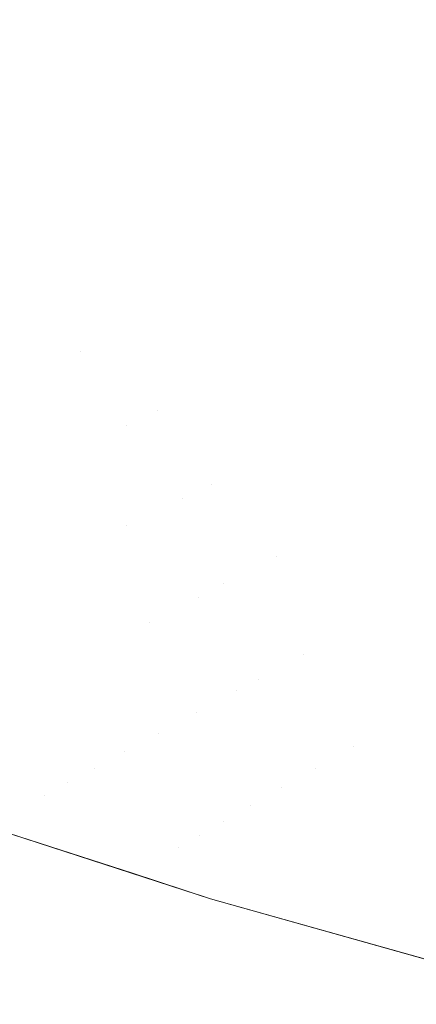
# Model space of a CAD drawing. Header units: centimetres. Extents: x -62 to 63, y 4 to 6.
# Tile 29 of 256: x -61.9948 to -61.9805, y 4.215 to 4.2505. Entities that reach past the tile are written whole.
import ezdxf

# ---------------------------------------------------------------- set-up
doc = ezdxf.new("R2010")
doc.units = ezdxf.units.CM
doc.header["$LTSCALE"] = 2.54
doc.layers.add('Lucido design-1', color=7, linetype='Continuous')

# ---------------------------------------------------------------- blocks, each defined once
blk = doc.blocks.new('Gruppo-4-1')
at = {"color": 7, "linetype": 'Continuous', "lineweight": 9}
for points, invisible_edges in [([(-61.981407, 4.251738, -2276.254388), (-61.978391, 4.250313, -2276.254388), (-61.975189, 4.251572, -2276.25243), (-61.978129, 4.252961, -2276.25243)], 15), ([(-61.978129, 4.252961, -2276.99191), (-61.975189, 4.251572, -2276.99191), (-61.978391, 4.250313, -2276.989952), (-61.981407, 4.251738, -2276.989952)], 15), ([(-61.996927, 4.251321, -2276.260685), (-61.993953, 4.249761, -2276.260685), (-61.990808, 4.250875, -2276.258516), (-61.993717, 4.2524, -2276.258516)], 15), ([(-61.993717, 4.2524, -2276.985824), (-61.990808, 4.250875, -2276.985824), (-61.993953, 4.249761, -2276.983655), (-61.996927, 4.251321, -2276.983655)], 15), ([(-61.984624, 4.250538, -2276.256417), (-61.987589, 4.252015, -2276.256417), (-61.990808, 4.250875, -2276.258516), (-61.987773, 4.249363, -2276.258516)], 15), ([(-61.987773, 4.249363, -2276.985824), (-61.990808, 4.250875, -2276.985824), (-61.987589, 4.252015, -2276.987923), (-61.984624, 4.250538, -2276.987923)], 15), ([(-61.984624, 4.250538, -2276.256417), (-61.981533, 4.249078, -2276.256417), (-61.978391, 4.250313, -2276.254388), (-61.981407, 4.251738, -2276.254388)], 15), ([(-61.981407, 4.251738, -2276.989952), (-61.978391, 4.250313, -2276.989952), (-61.981533, 4.249078, -2276.987923), (-61.984624, 4.250538, -2276.987923)], 15), ([(-62.000054, 4.25027, -2276.262924), (-61.997016, 4.248677, -2276.262924), (-61.993953, 4.249761, -2276.260685), (-61.996927, 4.251321, -2276.260685)], 15), ([(-61.996927, 4.251321, -2276.983655), (-61.993953, 4.249761, -2276.983655), (-61.997016, 4.248677, -2276.981416), (-62.000054, 4.25027, -2276.981416)], 15), ([(-61.987773, 4.249363, -2276.258516), (-61.990808, 4.250875, -2276.258516), (-61.993953, 4.249761, -2276.260685), (-61.990849, 4.248216, -2276.260685)], 15), ([(-61.990849, 4.248216, -2276.983655), (-61.993953, 4.249761, -2276.983655), (-61.990808, 4.250875, -2276.985824), (-61.987773, 4.249363, -2276.985824)], 15), ([(-61.987773, 4.249363, -2276.258516), (-61.98461, 4.247869, -2276.258516), (-61.981533, 4.249078, -2276.256417), (-61.984624, 4.250538, -2276.256417)], 15), ([(-61.984624, 4.250538, -2276.987923), (-61.981533, 4.249078, -2276.987923), (-61.98461, 4.247869, -2276.985824), (-61.987773, 4.249363, -2276.985824)], 15), ([(-61.975253, 4.248906, -2276.254388), (-61.978391, 4.250313, -2276.254388), (-61.981533, 4.249078, -2276.256417), (-61.978317, 4.247636, -2276.256417)], 15), ([(-61.978317, 4.247636, -2276.987923), (-61.981533, 4.249078, -2276.987923), (-61.978391, 4.250313, -2276.989952), (-61.975253, 4.248906, -2276.989952)], 15), ([(-61.990849, 4.248216, -2276.260685), (-61.993953, 4.249761, -2276.260685), (-61.997016, 4.248677, -2276.262924), (-61.993846, 4.247098, -2276.262924)], 15), ([(-61.993846, 4.247098, -2276.981416), (-61.997016, 4.248677, -2276.981416), (-61.993953, 4.249761, -2276.983655), (-61.990849, 4.248216, -2276.983655)], 15), ([(-61.990849, 4.248216, -2276.260685), (-61.987614, 4.246687, -2276.260685), (-61.98461, 4.247869, -2276.258516), (-61.987773, 4.249363, -2276.258516)], 15), ([(-61.987773, 4.249363, -2276.985824), (-61.98461, 4.247869, -2276.985824), (-61.987614, 4.246687, -2276.983655), (-61.990849, 4.248216, -2276.983655)], 15), ([(-61.978317, 4.247636, -2276.256417), (-61.981533, 4.249078, -2276.256417), (-61.98461, 4.247869, -2276.258516), (-61.981318, 4.246393, -2276.258516)], 15), ([(-61.981318, 4.246393, -2276.985824), (-61.98461, 4.247869, -2276.985824), (-61.981533, 4.249078, -2276.987923), (-61.978317, 4.247636, -2276.987923)], 15), ([(-61.993846, 4.247098, -2276.262924), (-61.997016, 4.248677, -2276.262924), (-61.999991, 4.247624, -2276.26523), (-61.996756, 4.246013, -2276.26523)], 15), ([(-61.996756, 4.246013, -2276.979109), (-61.999991, 4.247624, -2276.979109), (-61.997016, 4.248677, -2276.981416), (-61.993846, 4.247098, -2276.981416)], 15), ([(-61.993846, 4.247098, -2276.262924), (-61.990541, 4.245537, -2276.262924), (-61.987614, 4.246687, -2276.260685), (-61.990849, 4.248216, -2276.260685)], 15), ([(-61.990849, 4.248216, -2276.983655), (-61.987614, 4.246687, -2276.983655), (-61.990541, 4.245537, -2276.981416), (-61.993846, 4.247098, -2276.981416)], 15), ([(-61.981318, 4.246393, -2276.258516), (-61.98461, 4.247869, -2276.258516), (-61.987614, 4.246687, -2276.260685), (-61.984248, 4.245178, -2276.260685)], 15), ([(-61.984248, 4.245178, -2276.983655), (-61.987614, 4.246687, -2276.983655), (-61.98461, 4.247869, -2276.985824), (-61.981318, 4.246393, -2276.985824)], 15), ([(-61.981318, 4.246393, -2276.258516), (-61.977897, 4.244938, -2276.258516), (-61.974976, 4.246216, -2276.256417), (-61.978317, 4.247636, -2276.256417)], 15), ([(-61.978317, 4.247636, -2276.987923), (-61.974976, 4.246216, -2276.987923), (-61.977897, 4.244938, -2276.985824), (-61.981318, 4.246393, -2276.985824)], 15), ([(-61.996756, 4.246013, -2276.26523), (-61.993384, 4.244419, -2276.26523), (-61.990541, 4.245537, -2276.262924), (-61.993846, 4.247098, -2276.262924)], 15), ([(-61.993846, 4.247098, -2276.981416), (-61.990541, 4.245537, -2276.981416), (-61.993384, 4.244419, -2276.979109), (-61.996756, 4.246013, -2276.979109)], 15), ([(-61.984248, 4.245178, -2276.260685), (-61.987614, 4.246687, -2276.260685), (-61.990541, 4.245537, -2276.262924), (-61.987103, 4.243995, -2276.262924)], 15), ([(-61.987103, 4.243995, -2276.981416), (-61.990541, 4.245537, -2276.981416), (-61.987614, 4.246687, -2276.983655), (-61.984248, 4.245178, -2276.983655)], 15), ([(-61.984248, 4.245178, -2276.260685), (-61.98075, 4.243691, -2276.260685), (-61.977897, 4.244938, -2276.258516), (-61.981318, 4.246393, -2276.258516)], 15), ([(-61.981318, 4.246393, -2276.985824), (-61.977897, 4.244938, -2276.985824), (-61.98075, 4.243691, -2276.983655), (-61.984248, 4.245178, -2276.983655)], 15), ([(-61.999574, 4.244962, -2276.267604), (-61.996137, 4.243337, -2276.267604), (-61.993384, 4.244419, -2276.26523), (-61.996756, 4.246013, -2276.26523)], 15), ([(-61.996756, 4.246013, -2276.979109), (-61.993384, 4.244419, -2276.979109), (-61.996137, 4.243337, -2276.976736), (-61.999574, 4.244962, -2276.976736)], 15), ([(-61.987103, 4.243995, -2276.262924), (-61.990541, 4.245537, -2276.262924), (-61.993384, 4.244419, -2276.26523), (-61.989875, 4.242846, -2276.26523)], 15), ([(-61.989875, 4.242846, -2276.979109), (-61.993384, 4.244419, -2276.979109), (-61.990541, 4.245537, -2276.981416), (-61.987103, 4.243995, -2276.981416)], 15), ([(-61.987103, 4.243995, -2276.262924), (-61.983529, 4.242476, -2276.262924), (-61.98075, 4.243691, -2276.260685), (-61.984248, 4.245178, -2276.260685)], 15), ([(-61.984248, 4.245178, -2276.983655), (-61.98075, 4.243691, -2276.983655), (-61.983529, 4.242476, -2276.981416), (-61.987103, 4.243995, -2276.981416)], 15), ([(-61.974347, 4.243508, -2276.258516), (-61.977897, 4.244938, -2276.258516), (-61.98075, 4.243691, -2276.260685), (-61.97712, 4.242229, -2276.260685)], 15), ([(-61.97712, 4.242229, -2276.983655), (-61.98075, 4.243691, -2276.983655), (-61.977897, 4.244938, -2276.985824), (-61.974347, 4.243508, -2276.985824)], 15), ([(-61.989875, 4.242846, -2276.26523), (-61.993384, 4.244419, -2276.26523), (-61.996137, 4.243337, -2276.267604), (-61.99256, 4.241734, -2276.267604)], 15), ([(-61.99256, 4.241734, -2276.976736), (-61.996137, 4.243337, -2276.976736), (-61.993384, 4.244419, -2276.979109), (-61.989875, 4.242846, -2276.979109)], 15), ([(-61.989875, 4.242846, -2276.26523), (-61.986229, 4.241296, -2276.26523), (-61.983529, 4.242476, -2276.262924), (-61.987103, 4.243995, -2276.262924)], 15), ([(-61.987103, 4.243995, -2276.981416), (-61.983529, 4.242476, -2276.981416), (-61.986229, 4.241296, -2276.979109), (-61.989875, 4.242846, -2276.979109)], 15), ([(-61.97712, 4.242229, -2276.260685), (-61.98075, 4.243691, -2276.260685), (-61.983529, 4.242476, -2276.262924), (-61.979821, 4.240982, -2276.262924)], 15), ([(-61.979821, 4.240982, -2276.981416), (-61.983529, 4.242476, -2276.981416), (-61.98075, 4.243691, -2276.983655), (-61.97712, 4.242229, -2276.983655)], 15), ([(-61.995151, 4.24066, -2276.270043), (-61.99256, 4.241734, -2276.267604), (-61.996137, 4.243337, -2276.267604), (-61.997477, 4.24281, -2276.268816)], 15), ([(-61.997477, 4.24281, -2276.975524), (-61.996137, 4.243337, -2276.976736), (-61.99256, 4.241734, -2276.976736), (-61.995151, 4.24066, -2276.974297)], 15), ([(-61.99256, 4.241734, -2276.267604), (-61.988843, 4.240154, -2276.267604), (-61.986229, 4.241296, -2276.26523), (-61.989875, 4.242846, -2276.26523)], 15), ([(-61.989875, 4.242846, -2276.979109), (-61.986229, 4.241296, -2276.979109), (-61.988843, 4.240154, -2276.976736), (-61.99256, 4.241734, -2276.976736)], 15), ([(-61.979821, 4.240982, -2276.262924), (-61.983529, 4.242476, -2276.262924), (-61.986229, 4.241296, -2276.26523), (-61.982445, 4.239772, -2276.26523)], 15), ([(-61.982445, 4.239772, -2276.979109), (-61.986229, 4.241296, -2276.979109), (-61.983529, 4.242476, -2276.981416), (-61.979821, 4.240982, -2276.981416)], 15), ([(-61.995151, 4.24066, -2276.270043), (-61.991365, 4.239051, -2276.270043), (-61.988843, 4.240154, -2276.267604), (-61.99256, 4.241734, -2276.267604)], 15), ([(-61.99256, 4.241734, -2276.976736), (-61.988843, 4.240154, -2276.976736), (-61.991365, 4.239051, -2276.974297), (-61.995151, 4.24066, -2276.974297)], 15), ([(-61.982445, 4.239772, -2276.26523), (-61.986229, 4.241296, -2276.26523), (-61.988843, 4.240154, -2276.267604), (-61.984986, 4.2386, -2276.267604)], 15), ([(-61.984986, 4.2386, -2276.976736), (-61.988843, 4.240154, -2276.976736), (-61.986229, 4.241296, -2276.979109), (-61.982445, 4.239772, -2276.979109)], 15), ([(-61.982445, 4.239772, -2276.26523), (-61.978524, 4.238276, -2276.26523), (-61.975979, 4.239516, -2276.262924), (-61.979821, 4.240982, -2276.262924)], 15), ([(-61.979821, 4.240982, -2276.981416), (-61.975979, 4.239516, -2276.981416), (-61.978524, 4.238276, -2276.979109), (-61.982445, 4.239772, -2276.979109)], 15), ([(-61.992591, 4.238515, -2276.271287), (-61.991365, 4.239051, -2276.270043), (-61.995151, 4.24066, -2276.270043), (-61.996409, 4.240139, -2276.271287)], 15), ([(-61.996409, 4.240139, -2276.973053), (-61.995151, 4.24066, -2276.974297), (-61.991365, 4.239051, -2276.974297), (-61.992591, 4.238515, -2276.973053)], 15), ([(-61.984986, 4.2386, -2276.267604), (-61.988843, 4.240154, -2276.267604), (-61.991365, 4.239051, -2276.270043), (-61.987437, 4.237468, -2276.270043)], 15), ([(-61.987437, 4.237468, -2276.974297), (-61.991365, 4.239051, -2276.974297), (-61.988843, 4.240154, -2276.976736), (-61.984986, 4.2386, -2276.976736)], 15), ([(-61.996409, 4.240139, -2276.271287), (-61.997642, 4.239628, -2276.272546), (-61.993791, 4.237991, -2276.272546), (-61.992591, 4.238515, -2276.271287)], 15), ([(-61.992591, 4.238515, -2276.973053), (-61.993791, 4.237991, -2276.971794), (-61.997642, 4.239628, -2276.971794), (-61.996409, 4.240139, -2276.973053)], 15), ([(-61.994965, 4.237477, -2276.273821), (-61.993791, 4.237991, -2276.272546), (-61.997642, 4.239628, -2276.272546), (-61.998848, 4.239128, -2276.273821)], 15), ([(-61.998848, 4.239128, -2276.970519), (-61.997642, 4.239628, -2276.971794), (-61.993791, 4.237991, -2276.971794), (-61.994965, 4.237477, -2276.970519)], 15), ([(-61.984986, 4.2386, -2276.267604), (-61.980989, 4.237074, -2276.267604), (-61.978524, 4.238276, -2276.26523), (-61.982445, 4.239772, -2276.26523)], 15), ([(-61.982445, 4.239772, -2276.979109), (-61.978524, 4.238276, -2276.979109), (-61.980989, 4.237074, -2276.976736), (-61.984986, 4.2386, -2276.976736)], 15), ([(-61.989795, 4.236381, -2276.272546), (-61.987437, 4.237468, -2276.270043), (-61.991365, 4.239051, -2276.270043), (-61.992591, 4.238515, -2276.271287)], 15), ([(-61.992591, 4.238515, -2276.973053), (-61.991365, 4.239051, -2276.974297), (-61.987437, 4.237468, -2276.974297), (-61.989795, 4.236381, -2276.971794)], 15), ([(-61.992591, 4.238515, -2276.271287), (-61.993791, 4.237991, -2276.272546), (-61.989795, 4.236381, -2276.272546)], 11), ([(-61.989795, 4.236381, -2276.971794), (-61.993791, 4.237991, -2276.971794), (-61.992591, 4.238515, -2276.973053)], 11), ([(-61.987437, 4.237468, -2276.270043), (-61.983367, 4.235915, -2276.270043), (-61.980989, 4.237074, -2276.267604), (-61.984986, 4.2386, -2276.267604)], 15), ([(-61.984986, 4.2386, -2276.976736), (-61.980989, 4.237074, -2276.976736), (-61.983367, 4.235915, -2276.974297), (-61.987437, 4.237468, -2276.974297)], 15), ([(-61.974467, 4.236811, -2276.26523), (-61.978524, 4.238276, -2276.26523), (-61.980989, 4.237074, -2276.267604), (-61.976853, 4.235581, -2276.267604)], 15), ([(-61.976853, 4.235581, -2276.976736), (-61.980989, 4.237074, -2276.976736), (-61.978524, 4.238276, -2276.979109), (-61.974467, 4.236811, -2276.979109)], 15), ([(-61.990936, 4.235854, -2276.273821), (-61.989795, 4.236381, -2276.272546), (-61.993791, 4.237991, -2276.272546), (-61.994965, 4.237477, -2276.273821)], 15), ([(-61.994965, 4.237477, -2276.970519), (-61.993791, 4.237991, -2276.971794), (-61.989795, 4.236381, -2276.971794), (-61.990936, 4.235854, -2276.970519)], 15), ([(-61.994965, 4.237477, -2276.273821), (-61.996113, 4.236975, -2276.275111), (-61.992052, 4.235339, -2276.275111), (-61.990936, 4.235854, -2276.273821)], 15), ([(-61.990936, 4.235854, -2276.970519), (-61.992052, 4.235339, -2276.969229), (-61.996113, 4.236975, -2276.969229), (-61.994965, 4.237477, -2276.970519)], 15), ([(-61.989795, 4.236381, -2276.272546), (-61.985654, 4.234801, -2276.272546), (-61.983367, 4.235915, -2276.270043), (-61.987437, 4.237468, -2276.270043)], 15), ([(-61.987437, 4.237468, -2276.974297), (-61.983367, 4.235915, -2276.974297), (-61.985654, 4.234801, -2276.971794), (-61.989795, 4.236381, -2276.971794)], 15), ([(-61.993141, 4.234836, -2276.276416), (-61.992052, 4.235339, -2276.275111), (-61.996113, 4.236975, -2276.275111), (-61.997234, 4.236485, -2276.276416)], 15), ([(-61.997234, 4.236485, -2276.967924), (-61.996113, 4.236975, -2276.969229), (-61.992052, 4.235339, -2276.969229), (-61.993141, 4.234836, -2276.967924)], 15), ([(-61.976853, 4.235581, -2276.267604), (-61.980989, 4.237074, -2276.267604), (-61.983367, 4.235915, -2276.270043), (-61.979155, 4.234395, -2276.270043)], 15), ([(-61.979155, 4.234395, -2276.974297), (-61.983367, 4.235915, -2276.974297), (-61.980989, 4.237074, -2276.976736), (-61.976853, 4.235581, -2276.976736)], 15), ([(-61.997234, 4.236485, -2276.276416), (-61.998327, 4.236008, -2276.277736), (-61.994204, 4.234346, -2276.277736), (-61.993141, 4.234836, -2276.276416)], 15), ([(-61.993141, 4.234836, -2276.967924), (-61.994204, 4.234346, -2276.966604), (-61.998327, 4.236008, -2276.966604), (-61.997234, 4.236485, -2276.967924)], 15), ([(-61.987844, 4.233733, -2276.275111), (-61.985654, 4.234801, -2276.272546), (-61.989795, 4.236381, -2276.272546), (-61.990936, 4.235854, -2276.273821)], 15), ([(-61.990936, 4.235854, -2276.970519), (-61.989795, 4.236381, -2276.971794), (-61.985654, 4.234801, -2276.971794), (-61.987844, 4.233733, -2276.969229)], 15), ([(-61.995239, 4.233869, -2276.27907), (-61.994204, 4.234346, -2276.277736), (-61.998327, 4.236008, -2276.277736), (-61.999392, 4.235542, -2276.27907)], 15), ([(-61.999392, 4.235542, -2276.96527), (-61.998327, 4.236008, -2276.966604), (-61.994204, 4.234346, -2276.966604), (-61.995239, 4.233869, -2276.96527)], 15), ([(-61.979155, 4.234395, -2276.270043), (-61.983367, 4.235915, -2276.270043), (-61.985654, 4.234801, -2276.272546), (-61.981369, 4.233254, -2276.272546)], 15), ([(-61.981369, 4.233254, -2276.971794), (-61.985654, 4.234801, -2276.971794), (-61.983367, 4.235915, -2276.974297), (-61.979155, 4.234395, -2276.974297)], 15), ([(-61.990936, 4.235854, -2276.273821), (-61.992052, 4.235339, -2276.275111), (-61.987844, 4.233733, -2276.275111)], 11), ([(-61.987844, 4.233733, -2276.969229), (-61.992052, 4.235339, -2276.969229), (-61.990936, 4.235854, -2276.970519)], 11), ([(-61.9889, 4.233218, -2276.276416), (-61.987844, 4.233733, -2276.275111), (-61.992052, 4.235339, -2276.275111), (-61.993141, 4.234836, -2276.276416)], 15), ([(-61.993141, 4.234836, -2276.967924), (-61.992052, 4.235339, -2276.969229), (-61.987844, 4.233733, -2276.969229), (-61.9889, 4.233218, -2276.967924)], 15), ([(-61.993141, 4.234836, -2276.276416), (-61.994204, 4.234346, -2276.277736), (-61.989931, 4.232716, -2276.277736), (-61.9889, 4.233218, -2276.276416)], 15), ([(-61.9889, 4.233218, -2276.967924), (-61.989931, 4.232716, -2276.966604), (-61.994204, 4.234346, -2276.966604), (-61.993141, 4.234836, -2276.967924)], 15), ([(-61.981369, 4.233254, -2276.272546), (-61.985654, 4.234801, -2276.272546), (-61.987844, 4.233733, -2276.275111), (-61.983489, 4.232161, -2276.275111)], 15), ([(-61.983489, 4.232161, -2276.969229), (-61.987844, 4.233733, -2276.969229), (-61.985654, 4.234801, -2276.971794), (-61.981369, 4.233254, -2276.971794)], 15), ([(-61.990935, 4.232227, -2276.27907), (-61.989931, 4.232716, -2276.277736), (-61.994204, 4.234346, -2276.277736), (-61.995239, 4.233869, -2276.27907)], 15), ([(-61.995239, 4.233869, -2276.96527), (-61.994204, 4.234346, -2276.966604), (-61.989931, 4.232716, -2276.966604), (-61.990935, 4.232227, -2276.96527)], 15), ([(-61.981369, 4.233254, -2276.272546), (-61.976942, 4.231743, -2276.272546), (-61.974803, 4.232909, -2276.270043), (-61.979155, 4.234395, -2276.270043)], 15), ([(-61.979155, 4.234395, -2276.974297), (-61.974803, 4.232909, -2276.974297), (-61.976942, 4.231743, -2276.971794), (-61.981369, 4.233254, -2276.971794)], 15), ([(-61.995239, 4.233869, -2276.27907), (-61.996245, 4.233404, -2276.280418), (-61.991911, 4.231751, -2276.280418), (-61.990935, 4.232227, -2276.27907)], 15), ([(-61.990935, 4.232227, -2276.96527), (-61.991911, 4.231751, -2276.963922), (-61.996245, 4.233404, -2276.963922), (-61.995239, 4.233869, -2276.96527)], 15), ([(-61.992859, 4.231289, -2276.28178), (-61.991911, 4.231751, -2276.280418), (-61.996245, 4.233404, -2276.280418), (-61.997222, 4.232953, -2276.28178)], 15), ([(-61.997222, 4.232953, -2276.96256), (-61.996245, 4.233404, -2276.963922), (-61.991911, 4.231751, -2276.963922), (-61.992859, 4.231289, -2276.96256)], 15), ([(-61.98551, 4.23112, -2276.277736), (-61.983489, 4.232161, -2276.275111), (-61.987844, 4.233733, -2276.275111), (-61.9889, 4.233218, -2276.276416)], 15), ([(-61.9889, 4.233218, -2276.967924), (-61.987844, 4.233733, -2276.969229), (-61.983489, 4.232161, -2276.969229), (-61.98551, 4.23112, -2276.966604)], 15), ([(-61.9889, 4.233218, -2276.276416), (-61.989931, 4.232716, -2276.277736), (-61.98551, 4.23112, -2276.277736)], 11), ([(-61.98551, 4.23112, -2276.966604), (-61.989931, 4.232716, -2276.966604), (-61.9889, 4.233218, -2276.967924)], 11), ([(-61.983489, 4.232161, -2276.275111), (-61.978989, 4.230626, -2276.275111), (-61.976942, 4.231743, -2276.272546), (-61.981369, 4.233254, -2276.272546)], 15), ([(-61.981369, 4.233254, -2276.971794), (-61.976942, 4.231743, -2276.971794), (-61.978989, 4.230626, -2276.969229), (-61.983489, 4.232161, -2276.969229)], 15), ([(-61.997222, 4.232953, -2276.28178), (-61.99817, 4.232516, -2276.283155), (-61.993779, 4.23084, -2276.283155), (-61.992859, 4.231289, -2276.28178)], 15), ([(-61.992859, 4.231289, -2276.96256), (-61.993779, 4.23084, -2276.961185), (-61.99817, 4.232516, -2276.961185), (-61.997222, 4.232953, -2276.96256)], 15), ([(-61.987427, 4.230132, -2276.280418), (-61.98551, 4.23112, -2276.277736), (-61.989931, 4.232716, -2276.277736), (-61.990935, 4.232227, -2276.27907)], 15), ([(-61.990935, 4.232227, -2276.96527), (-61.989931, 4.232716, -2276.966604), (-61.98551, 4.23112, -2276.966604), (-61.987427, 4.230132, -2276.963922)], 15), ([(-61.994669, 4.230406, -2276.284543), (-61.993779, 4.23084, -2276.283155), (-61.99817, 4.232516, -2276.283155), (-61.999088, 4.232093, -2276.284543)], 15), ([(-61.999088, 4.232093, -2276.959797), (-61.99817, 4.232516, -2276.961185), (-61.993779, 4.23084, -2276.961185), (-61.994669, 4.230406, -2276.959797)], 15), ([(-61.999088, 4.232093, -2276.284543), (-61.999975, 4.231683, -2276.285944), (-61.99553, 4.229987, -2276.285944), (-61.994669, 4.230406, -2276.284543)], 15), ([(-61.994669, 4.230406, -2276.959797), (-61.99553, 4.229987, -2276.958396), (-61.999975, 4.231683, -2276.958396), (-61.999088, 4.232093, -2276.959797)], 15), ([(-61.990935, 4.232227, -2276.27907), (-61.991911, 4.231751, -2276.280418), (-61.987427, 4.230132, -2276.280418)], 11), ([(-61.987427, 4.230132, -2276.963922), (-61.991911, 4.231751, -2276.963922), (-61.990935, 4.232227, -2276.96527)], 11), ([(-61.98551, 4.23112, -2276.277736), (-61.980941, 4.229561, -2276.277736), (-61.978989, 4.230626, -2276.275111), (-61.983489, 4.232161, -2276.275111)], 15), ([(-61.983489, 4.232161, -2276.969229), (-61.978989, 4.230626, -2276.969229), (-61.980941, 4.229561, -2276.966604), (-61.98551, 4.23112, -2276.966604)], 15), ([(-61.988345, 4.229659, -2276.28178), (-61.987427, 4.230132, -2276.280418), (-61.991911, 4.231751, -2276.280418), (-61.992859, 4.231289, -2276.28178)], 15), ([(-61.992859, 4.231289, -2276.96256), (-61.991911, 4.231751, -2276.963922), (-61.987427, 4.230132, -2276.963922), (-61.988345, 4.229659, -2276.96256)], 15), ([(-61.992859, 4.231289, -2276.28178), (-61.993779, 4.23084, -2276.283155), (-61.989235, 4.2292, -2276.283155), (-61.988345, 4.229659, -2276.28178)], 15), ([(-61.988345, 4.229659, -2276.96256), (-61.989235, 4.2292, -2276.961185), (-61.993779, 4.23084, -2276.961185), (-61.992859, 4.231289, -2276.96256)], 15), ([(-61.987427, 4.230132, -2276.280418), (-61.982793, 4.22855, -2276.280418), (-61.980941, 4.229561, -2276.277736), (-61.98551, 4.23112, -2276.277736)], 15), ([(-61.98551, 4.23112, -2276.966604), (-61.980941, 4.229561, -2276.966604), (-61.982793, 4.22855, -2276.963922), (-61.987427, 4.230132, -2276.963922)], 15), ([(-61.990097, 4.228756, -2276.284543), (-61.989235, 4.2292, -2276.283155), (-61.993779, 4.23084, -2276.283155), (-61.994669, 4.230406, -2276.284543)], 15), ([(-61.994669, 4.230406, -2276.959797), (-61.993779, 4.23084, -2276.961185), (-61.989235, 4.2292, -2276.961185), (-61.990097, 4.228756, -2276.959797)], 15), ([(-61.974346, 4.22913, -2276.275111), (-61.978989, 4.230626, -2276.275111), (-61.980941, 4.229561, -2276.277736), (-61.976227, 4.228042, -2276.277736)], 15), ([(-61.976227, 4.228042, -2276.966604), (-61.980941, 4.229561, -2276.966604), (-61.978989, 4.230626, -2276.969229), (-61.974346, 4.22913, -2276.969229)], 15), ([(-61.994669, 4.230406, -2276.284543), (-61.99553, 4.229987, -2276.285944), (-61.990929, 4.228326, -2276.285944), (-61.990097, 4.228756, -2276.284543)], 15), ([(-61.990097, 4.228756, -2276.959797), (-61.990929, 4.228326, -2276.958396), (-61.99553, 4.229987, -2276.958396), (-61.994669, 4.230406, -2276.959797)], 15), ([(-61.991733, 4.227912, -2276.287357), (-61.990929, 4.228326, -2276.285944), (-61.99553, 4.229987, -2276.285944), (-61.996359, 4.229583, -2276.287357)], 15), ([(-61.996359, 4.229583, -2276.956983), (-61.99553, 4.229987, -2276.958396), (-61.990929, 4.228326, -2276.958396), (-61.991733, 4.227912, -2276.956983)], 15), ([(-61.984539, 4.227597, -2276.283155), (-61.982793, 4.22855, -2276.280418), (-61.987427, 4.230132, -2276.280418), (-61.988345, 4.229659, -2276.28178)], 15), ([(-61.988345, 4.229659, -2276.96256), (-61.987427, 4.230132, -2276.963922), (-61.982793, 4.22855, -2276.963922), (-61.984539, 4.227597, -2276.961185)], 15), ([(-61.996359, 4.229583, -2276.287357), (-61.997158, 4.229193, -2276.288781), (-61.992506, 4.227514, -2276.288781), (-61.991733, 4.227912, -2276.287357)], 15), ([(-61.991733, 4.227912, -2276.956983), (-61.992506, 4.227514, -2276.955559), (-61.997158, 4.229193, -2276.955559), (-61.996359, 4.229583, -2276.956983)], 15), ([(-61.988345, 4.229659, -2276.28178), (-61.989235, 4.2292, -2276.283155), (-61.984539, 4.227597, -2276.283155)], 11), ([(-61.984539, 4.227597, -2276.961185), (-61.989235, 4.2292, -2276.961185), (-61.988345, 4.229659, -2276.96256)], 11), ([(-61.976227, 4.228042, -2276.277736), (-61.980941, 4.229561, -2276.277736), (-61.982793, 4.22855, -2276.280418), (-61.978011, 4.22701, -2276.280418)], 15), ([(-61.978011, 4.22701, -2276.963922), (-61.982793, 4.22855, -2276.963922), (-61.980941, 4.229561, -2276.966604), (-61.976227, 4.228042, -2276.966604)], 15), ([(-61.993249, 4.227131, -2276.290218), (-61.992506, 4.227514, -2276.288781), (-61.997158, 4.229193, -2276.288781), (-61.997926, 4.228819, -2276.290218)], 15), ([(-61.997926, 4.228819, -2276.954122), (-61.997158, 4.229193, -2276.955559), (-61.992506, 4.227514, -2276.955559), (-61.993249, 4.227131, -2276.954122)], 15), ([(-61.986176, 4.226704, -2276.285944), (-61.984539, 4.227597, -2276.283155), (-61.989235, 4.2292, -2276.283155), (-61.990097, 4.228756, -2276.284543)], 15), ([(-61.990097, 4.228756, -2276.959797), (-61.989235, 4.2292, -2276.961185), (-61.984539, 4.227597, -2276.961185), (-61.986176, 4.226704, -2276.958396)], 15), ([(-61.997926, 4.228819, -2276.290218), (-61.998661, 4.228461, -2276.291665), (-61.993961, 4.226764, -2276.291665), (-61.993249, 4.227131, -2276.290218)], 15), ([(-61.993249, 4.227131, -2276.954122), (-61.993961, 4.226764, -2276.952675), (-61.998661, 4.228461, -2276.952675), (-61.997926, 4.228819, -2276.954122)], 15), ([(-61.994642, 4.226413, -2276.293122), (-61.993961, 4.226764, -2276.291665), (-61.998661, 4.228461, -2276.291665), (-61.999364, 4.228118, -2276.293122)], 15), ([(-61.999364, 4.228118, -2276.951217), (-61.998661, 4.228461, -2276.952675), (-61.993961, 4.226764, -2276.952675), (-61.994642, 4.226413, -2276.951217)], 15), ([(-61.990097, 4.228756, -2276.284543), (-61.990929, 4.228326, -2276.285944), (-61.986176, 4.226704, -2276.285944)], 11), ([(-61.986176, 4.226704, -2276.958396), (-61.990929, 4.228326, -2276.958396), (-61.990097, 4.228756, -2276.959797)], 11), ([(-61.978011, 4.22701, -2276.280418), (-61.982793, 4.22855, -2276.280418), (-61.984539, 4.227597, -2276.283155), (-61.979694, 4.226037, -2276.283155)], 15), ([(-61.979694, 4.226037, -2276.961185), (-61.984539, 4.227597, -2276.961185), (-61.982793, 4.22855, -2276.963922), (-61.978011, 4.22701, -2276.963922)], 15), ([(-61.999364, 4.228118, -2276.293122), (-62.000034, 4.227792, -2276.29459), (-61.99529, 4.226079, -2276.29459), (-61.994642, 4.226413, -2276.293122)], 15), ([(-61.994642, 4.226413, -2276.951217), (-61.99529, 4.226079, -2276.94975), (-62.000034, 4.227792, -2276.94975), (-61.999364, 4.228118, -2276.951217)], 15), ([(-61.986952, 4.226281, -2276.287357), (-61.986176, 4.226704, -2276.285944), (-61.990929, 4.228326, -2276.285944), (-61.991733, 4.227912, -2276.287357)], 15), ([(-61.991733, 4.227912, -2276.956983), (-61.990929, 4.228326, -2276.958396), (-61.986176, 4.226704, -2276.958396), (-61.986952, 4.226281, -2276.956983)], 15), ([(-61.991733, 4.227912, -2276.287357), (-61.992506, 4.227514, -2276.288781), (-61.987699, 4.225873, -2276.288781), (-61.986952, 4.226281, -2276.287357)], 15), ([(-61.986952, 4.226281, -2276.956983), (-61.987699, 4.225873, -2276.955559), (-61.992506, 4.227514, -2276.955559), (-61.991733, 4.227912, -2276.956983)], 15), ([(-61.988417, 4.225482, -2276.290218), (-61.987699, 4.225873, -2276.288781), (-61.992506, 4.227514, -2276.288781), (-61.993249, 4.227131, -2276.290218)], 15), ([(-61.993249, 4.227131, -2276.954122), (-61.992506, 4.227514, -2276.955559), (-61.987699, 4.225873, -2276.955559), (-61.988417, 4.225482, -2276.954122)], 15), ([(-61.979694, 4.226037, -2276.283155), (-61.984539, 4.227597, -2276.283155), (-61.986176, 4.226704, -2276.285944), (-61.981271, 4.225124, -2276.285944)], 15), ([(-61.981271, 4.225124, -2276.958396), (-61.986176, 4.226704, -2276.958396), (-61.984539, 4.227597, -2276.961185), (-61.979694, 4.226037, -2276.961185)], 15), ([(-61.993249, 4.227131, -2276.290218), (-61.993961, 4.226764, -2276.291665), (-61.989104, 4.225106, -2276.291665), (-61.988417, 4.225482, -2276.290218)], 15), ([(-61.988417, 4.225482, -2276.954122), (-61.989104, 4.225106, -2276.952675), (-61.993961, 4.226764, -2276.952675), (-61.993249, 4.227131, -2276.954122)], 15), ([(-61.989762, 4.224748, -2276.293122), (-61.989104, 4.225106, -2276.291665), (-61.993961, 4.226764, -2276.291665), (-61.994642, 4.226413, -2276.293122)], 15), ([(-61.994642, 4.226413, -2276.951217), (-61.993961, 4.226764, -2276.952675), (-61.989104, 4.225106, -2276.952675), (-61.989762, 4.224748, -2276.951217)], 15), ([(-61.982739, 4.224275, -2276.288781), (-61.981271, 4.225124, -2276.285944), (-61.986176, 4.226704, -2276.285944), (-61.986952, 4.226281, -2276.287357)], 15), ([(-61.986952, 4.226281, -2276.956983), (-61.986176, 4.226704, -2276.958396), (-61.981271, 4.225124, -2276.958396), (-61.982739, 4.224275, -2276.955559)], 15), ([(-61.994642, 4.226413, -2276.293122), (-61.99529, 4.226079, -2276.29459), (-61.990388, 4.224406, -2276.29459), (-61.989762, 4.224748, -2276.293122)], 15), ([(-61.989762, 4.224748, -2276.951217), (-61.990388, 4.224406, -2276.94975), (-61.99529, 4.226079, -2276.94975), (-61.994642, 4.226413, -2276.951217)], 15), ([(-61.990983, 4.224081, -2276.296068), (-61.990388, 4.224406, -2276.29459), (-61.99529, 4.226079, -2276.29459), (-61.995906, 4.225761, -2276.296068)], 15), ([(-61.995906, 4.225761, -2276.948272), (-61.99529, 4.226079, -2276.94975), (-61.990388, 4.224406, -2276.94975), (-61.990983, 4.224081, -2276.948272)], 15), ([(-61.986952, 4.226281, -2276.287357), (-61.987699, 4.225873, -2276.288781), (-61.982739, 4.224275, -2276.288781)], 11), ([(-61.982739, 4.224275, -2276.955559), (-61.987699, 4.225873, -2276.955559), (-61.986952, 4.226281, -2276.956983)], 11), ([(-61.981271, 4.225124, -2276.285944), (-61.976217, 4.223589, -2276.285944), (-61.974701, 4.22452, -2276.283155), (-61.979694, 4.226037, -2276.283155)], 15), ([(-61.979694, 4.226037, -2276.961185), (-61.974701, 4.22452, -2276.961185), (-61.976217, 4.223589, -2276.958396), (-61.981271, 4.225124, -2276.958396)], 15), ([(-61.995906, 4.225761, -2276.296068), (-61.996489, 4.225461, -2276.297555), (-61.991547, 4.223774, -2276.297555), (-61.990983, 4.224081, -2276.296068)], 15), ([(-61.990983, 4.224081, -2276.948272), (-61.991547, 4.223774, -2276.946785), (-61.996489, 4.225461, -2276.946785), (-61.995906, 4.225761, -2276.948272)], 15), ([(-61.984093, 4.223492, -2276.291665), (-61.982739, 4.224275, -2276.288781), (-61.987699, 4.225873, -2276.288781), (-61.988417, 4.225482, -2276.290218)], 15), ([(-61.988417, 4.225482, -2276.954122), (-61.987699, 4.225873, -2276.955559), (-61.982739, 4.224275, -2276.955559), (-61.984093, 4.223492, -2276.952675)], 15), ([(-61.992078, 4.223484, -2276.29905), (-61.991547, 4.223774, -2276.297555), (-61.996489, 4.225461, -2276.297555), (-61.997039, 4.225177, -2276.29905)], 15), ([(-61.997039, 4.225177, -2276.94529), (-61.996489, 4.225461, -2276.946785), (-61.991547, 4.223774, -2276.946785), (-61.992078, 4.223484, -2276.94529)], 15), ([(-61.988417, 4.225482, -2276.290218), (-61.989104, 4.225106, -2276.291665), (-61.984093, 4.223492, -2276.291665)], 11), ([(-61.984093, 4.223492, -2276.952675), (-61.989104, 4.225106, -2276.952675), (-61.988417, 4.225482, -2276.954122)], 11), ([(-61.993043, 4.222958, -2276.302065), (-61.992577, 4.223212, -2276.300554), (-61.997556, 4.224911, -2276.300554), (-61.998038, 4.224663, -2276.302065)], 15), ([(-61.998038, 4.224663, -2276.942275), (-61.997556, 4.224911, -2276.943786), (-61.992577, 4.223212, -2276.943786), (-61.993043, 4.222958, -2276.942275)], 15), ([(-61.997039, 4.225177, -2276.29905), (-61.997556, 4.224911, -2276.300554), (-61.992577, 4.223212, -2276.300554), (-61.992078, 4.223484, -2276.29905)], 15), ([(-61.992078, 4.223484, -2276.94529), (-61.992577, 4.223212, -2276.943786), (-61.997556, 4.224911, -2276.943786), (-61.997039, 4.225177, -2276.94529)], 15), ([(-61.98533, 4.222777, -2276.29459), (-61.984093, 4.223492, -2276.291665), (-61.989104, 4.225106, -2276.291665), (-61.989762, 4.224748, -2276.293122)], 15), ([(-61.989762, 4.224748, -2276.951217), (-61.989104, 4.225106, -2276.952675), (-61.984093, 4.223492, -2276.952675), (-61.98533, 4.222777, -2276.94975)], 15), ([(-61.982739, 4.224275, -2276.288781), (-61.977627, 4.222723, -2276.288781), (-61.976217, 4.223589, -2276.285944), (-61.981271, 4.225124, -2276.285944)], 15), ([(-61.981271, 4.225124, -2276.958396), (-61.976217, 4.223589, -2276.958396), (-61.977627, 4.222723, -2276.955559), (-61.982739, 4.224275, -2276.955559)], 15), ([(-61.998038, 4.224663, -2276.302065), (-61.998486, 4.224432, -2276.303583), (-61.993475, 4.222722, -2276.303583), (-61.993043, 4.222958, -2276.302065)], 15), ([(-61.993043, 4.222958, -2276.942275), (-61.993475, 4.222722, -2276.940757), (-61.998486, 4.224432, -2276.940757), (-61.998038, 4.224663, -2276.942275)], 15), ([(-61.989762, 4.224748, -2276.293122), (-61.990388, 4.224406, -2276.29459), (-61.98533, 4.222777, -2276.29459)], 11), ([(-61.98533, 4.222777, -2276.94975), (-61.990388, 4.224406, -2276.94975), (-61.989762, 4.224748, -2276.951217)], 11), ([(-61.9989, 4.224218, -2276.305108), (-61.999278, 4.224023, -2276.30664), (-61.99424, 4.222304, -2276.30664), (-61.993875, 4.222504, -2276.305108)], 15), ([(-61.993875, 4.222504, -2276.939231), (-61.99424, 4.222304, -2276.9377), (-61.999278, 4.224023, -2276.9377), (-61.9989, 4.224218, -2276.939231)], 15), ([(-61.993875, 4.222504, -2276.305108), (-61.993475, 4.222722, -2276.303583), (-61.998486, 4.224432, -2276.303583), (-61.9989, 4.224218, -2276.305108)], 15), ([(-61.9989, 4.224218, -2276.939231), (-61.998486, 4.224432, -2276.940757), (-61.993475, 4.222722, -2276.940757), (-61.993875, 4.222504, -2276.939231)], 15), ([(-61.986446, 4.222131, -2276.297555), (-61.98533, 4.222777, -2276.29459), (-61.990388, 4.224406, -2276.29459), (-61.990983, 4.224081, -2276.296068)], 15), ([(-61.990983, 4.224081, -2276.948272), (-61.990388, 4.224406, -2276.94975), (-61.98533, 4.222777, -2276.94975), (-61.986446, 4.222131, -2276.946785)], 15), ([(-61.984093, 4.223492, -2276.291665), (-61.978929, 4.221924, -2276.291665), (-61.977627, 4.222723, -2276.288781), (-61.982739, 4.224275, -2276.288781)], 15), ([(-61.982739, 4.224275, -2276.955559), (-61.977627, 4.222723, -2276.955559), (-61.978929, 4.221924, -2276.952675), (-61.984093, 4.223492, -2276.952675)], 15), ([(-61.994869, 4.221961, -2276.309719), (-61.99424, 4.222304, -2276.30664), (-61.999278, 4.224023, -2276.30664), (-61.999621, 4.223847, -2276.308177)], 15), ([(-61.999621, 4.223847, -2276.936163), (-61.999278, 4.224023, -2276.9377), (-61.99424, 4.222304, -2276.9377), (-61.994869, 4.221961, -2276.934621)], 15), ([(-61.990983, 4.224081, -2276.296068), (-61.991547, 4.223774, -2276.297555), (-61.986446, 4.222131, -2276.297555)], 11), ([(-61.986446, 4.222131, -2276.946785), (-61.991547, 4.223774, -2276.946785), (-61.990983, 4.224081, -2276.948272)], 11), ([(-61.992078, 4.223484, -2276.29905), (-61.992577, 4.223212, -2276.300554), (-61.987439, 4.221557, -2276.300554)], 11), ([(-61.987439, 4.221557, -2276.943786), (-61.992577, 4.223212, -2276.943786), (-61.992078, 4.223484, -2276.94529)], 11), ([(-61.987439, 4.221557, -2276.300554), (-61.986446, 4.222131, -2276.297555), (-61.991547, 4.223774, -2276.297555), (-61.992078, 4.223484, -2276.29905)], 15), ([(-61.992078, 4.223484, -2276.94529), (-61.991547, 4.223774, -2276.946785), (-61.986446, 4.222131, -2276.946785), (-61.987439, 4.221557, -2276.943786)], 15), ([(-61.98533, 4.222777, -2276.29459), (-61.980117, 4.221194, -2276.29459), (-61.978929, 4.221924, -2276.291665), (-61.984093, 4.223492, -2276.291665)], 15), ([(-61.984093, 4.223492, -2276.952675), (-61.978929, 4.221924, -2276.952675), (-61.980117, 4.221194, -2276.94975), (-61.98533, 4.222777, -2276.94975)], 15), ([(-61.988305, 4.221056, -2276.303583), (-61.987439, 4.221557, -2276.300554), (-61.992577, 4.223212, -2276.300554), (-61.993043, 4.222958, -2276.302065)], 15), ([(-61.993043, 4.222958, -2276.942275), (-61.992577, 4.223212, -2276.943786), (-61.987439, 4.221557, -2276.943786), (-61.988305, 4.221056, -2276.940757)], 15), ([(-61.993043, 4.222958, -2276.302065), (-61.993475, 4.222722, -2276.303583), (-61.988305, 4.221056, -2276.303583)], 11), ([(-61.988305, 4.221056, -2276.940757), (-61.993475, 4.222722, -2276.940757), (-61.993043, 4.222958, -2276.942275)], 11), ([(-61.986446, 4.222131, -2276.297555), (-61.98119, 4.220535, -2276.297555), (-61.980117, 4.221194, -2276.29459), (-61.98533, 4.222777, -2276.29459)], 15), ([(-61.98533, 4.222777, -2276.94975), (-61.980117, 4.221194, -2276.94975), (-61.98119, 4.220535, -2276.946785), (-61.986446, 4.222131, -2276.946785)], 15), ([(-61.990664, 4.219691, -2276.319046), (-61.995923, 4.221386, -2276.319046), (-61.999917, 4.222677, -2276.32217), (-61.990718, 4.219694, -2276.32217)], 11), ([(-61.999917, 4.222677, -2276.92217), (-61.987898, 4.21878, -2276.92217), (-61.987898, 4.21878, -2276.32217), (-61.990718, 4.219694, -2276.32217)], 10), ([(-61.990718, 4.219694, -2276.32217), (-61.999917, 4.222677, -2276.32217), (-61.999917, 4.222677, -2276.92217)], 10), ([(-61.987898, 4.21878, -2276.92217), (-61.999917, 4.222677, -2276.92217), (-61.995923, 4.221386, -2276.925294), (-61.990664, 4.219691, -2276.925294)], 14), ([(-61.993875, 4.222504, -2276.305108), (-61.99424, 4.222304, -2276.30664), (-61.989042, 4.22063, -2276.30664)], 11), ([(-61.989042, 4.22063, -2276.9377), (-61.99424, 4.222304, -2276.9377), (-61.993875, 4.222504, -2276.939231)], 11), ([(-61.989042, 4.22063, -2276.30664), (-61.988305, 4.221056, -2276.303583), (-61.993475, 4.222722, -2276.303583), (-61.993875, 4.222504, -2276.305108)], 15), ([(-61.993875, 4.222504, -2276.939231), (-61.993475, 4.222722, -2276.940757), (-61.988305, 4.221056, -2276.940757), (-61.989042, 4.22063, -2276.9377)], 15), ([(-61.989042, 4.22063, -2276.30664), (-61.99424, 4.222304, -2276.30664), (-61.994869, 4.221961, -2276.309719), (-61.989648, 4.220279, -2276.309719)], 15), ([(-61.989648, 4.220279, -2276.934621), (-61.994869, 4.221961, -2276.934621), (-61.99424, 4.222304, -2276.9377), (-61.989042, 4.22063, -2276.9377)], 15), ([(-61.987439, 4.221557, -2276.300554), (-61.982144, 4.219949, -2276.300554), (-61.98119, 4.220535, -2276.297555), (-61.986446, 4.222131, -2276.297555)], 15), ([(-61.986446, 4.222131, -2276.946785), (-61.98119, 4.220535, -2276.946785), (-61.982144, 4.219949, -2276.943786), (-61.987439, 4.221557, -2276.943786)], 15), ([(-61.990121, 4.220005, -2276.312816), (-61.99536, 4.221693, -2276.312816), (-61.995712, 4.221501, -2276.315926), (-61.99046, 4.219809, -2276.315926)], 15), ([(-61.99046, 4.219809, -2276.928414), (-61.995712, 4.221501, -2276.928414), (-61.99536, 4.221693, -2276.931524), (-61.990121, 4.220005, -2276.931524)], 15), ([(-61.989648, 4.220279, -2276.309719), (-61.994869, 4.221961, -2276.309719), (-61.99536, 4.221693, -2276.312816), (-61.990121, 4.220005, -2276.312816)], 15), ([(-61.990121, 4.220005, -2276.931524), (-61.99536, 4.221693, -2276.931524), (-61.994869, 4.221961, -2276.934621), (-61.989648, 4.220279, -2276.934621)], 15), ([(-61.99046, 4.219809, -2276.315926), (-61.995712, 4.221501, -2276.315926), (-61.995923, 4.221386, -2276.319046), (-61.990664, 4.219691, -2276.319046)], 15), ([(-61.990664, 4.219691, -2276.925294), (-61.995923, 4.221386, -2276.925294), (-61.995712, 4.221501, -2276.928414), (-61.99046, 4.219809, -2276.928414)], 15), ([(-61.988305, 4.221056, -2276.303583), (-61.982976, 4.219438, -2276.303583), (-61.982144, 4.219949, -2276.300554), (-61.987439, 4.221557, -2276.300554)], 15), ([(-61.987439, 4.221557, -2276.943786), (-61.982144, 4.219949, -2276.943786), (-61.982976, 4.219438, -2276.940757), (-61.988305, 4.221056, -2276.940757)], 15), ([(-61.989042, 4.22063, -2276.30664), (-61.983685, 4.219003, -2276.30664), (-61.982976, 4.219438, -2276.303583), (-61.988305, 4.221056, -2276.303583)], 15), ([(-61.988305, 4.221056, -2276.940757), (-61.982976, 4.219438, -2276.940757), (-61.983685, 4.219003, -2276.9377), (-61.989042, 4.22063, -2276.9377)], 15), ([(-61.974754, 4.219661, -2276.29459), (-61.980117, 4.221194, -2276.29459), (-61.98119, 4.220535, -2276.297555), (-61.975782, 4.21899, -2276.297555)], 15), ([(-61.975782, 4.21899, -2276.946785), (-61.98119, 4.220535, -2276.946785), (-61.980117, 4.221194, -2276.94975), (-61.974754, 4.219661, -2276.94975)], 15), ([(-61.989648, 4.220279, -2276.309719), (-61.984267, 4.218645, -2276.309719), (-61.983685, 4.219003, -2276.30664), (-61.989042, 4.22063, -2276.30664)], 15), ([(-61.989042, 4.22063, -2276.9377), (-61.983685, 4.219003, -2276.9377), (-61.984267, 4.218645, -2276.934621), (-61.989648, 4.220279, -2276.934621)], 15), ([(-61.990121, 4.220005, -2276.312816), (-61.984722, 4.218366, -2276.312816), (-61.984267, 4.218645, -2276.309719), (-61.989648, 4.220279, -2276.309719)], 15), ([(-61.989648, 4.220279, -2276.934621), (-61.984267, 4.218645, -2276.934621), (-61.984722, 4.218366, -2276.931524), (-61.990121, 4.220005, -2276.931524)], 15), ([(-61.975782, 4.21899, -2276.297555), (-61.98119, 4.220535, -2276.297555), (-61.982144, 4.219949, -2276.300554), (-61.976696, 4.218393, -2276.300554)], 15), ([(-61.976696, 4.218393, -2276.943786), (-61.982144, 4.219949, -2276.943786), (-61.98119, 4.220535, -2276.946785), (-61.975782, 4.21899, -2276.946785)], 15), ([(-61.99046, 4.219809, -2276.315926), (-61.985048, 4.218166, -2276.315926), (-61.984722, 4.218366, -2276.312816), (-61.990121, 4.220005, -2276.312816)], 15), ([(-61.990121, 4.220005, -2276.931524), (-61.984722, 4.218366, -2276.931524), (-61.985048, 4.218166, -2276.928414), (-61.99046, 4.219809, -2276.928414)], 15), ([(-61.976696, 4.218393, -2276.300554), (-61.982144, 4.219949, -2276.300554), (-61.982976, 4.219438, -2276.303583), (-61.977494, 4.217871, -2276.303583)], 15), ([(-61.977494, 4.217871, -2276.940757), (-61.982976, 4.219438, -2276.940757), (-61.982144, 4.219949, -2276.943786), (-61.976696, 4.218393, -2276.943786)], 15), ([(-61.990664, 4.219691, -2276.319046), (-61.990718, 4.219694, -2276.32217), (-61.987898, 4.21878, -2276.32217)], 9), ([(-61.990664, 4.219691, -2276.319046), (-61.985244, 4.218046, -2276.319046), (-61.985048, 4.218166, -2276.315926), (-61.99046, 4.219809, -2276.315926)], 15), ([(-61.99046, 4.219809, -2276.928414), (-61.985048, 4.218166, -2276.928414), (-61.985244, 4.218046, -2276.925294), (-61.990664, 4.219691, -2276.925294)], 15), ([(-61.987898, 4.21878, -2276.32217), (-61.985244, 4.218046, -2276.319046), (-61.990664, 4.219691, -2276.319046)], 11), ([(-61.990664, 4.219691, -2276.925294), (-61.985244, 4.218046, -2276.925294), (-61.987898, 4.21878, -2276.92217)], 11), ([(-61.977494, 4.217871, -2276.303583), (-61.982976, 4.219438, -2276.303583), (-61.983685, 4.219003, -2276.30664), (-61.978172, 4.217428, -2276.30664)], 15), ([(-61.978172, 4.217428, -2276.9377), (-61.983685, 4.219003, -2276.9377), (-61.982976, 4.219438, -2276.940757), (-61.977494, 4.217871, -2276.940757)], 15), ([(-61.978172, 4.217428, -2276.30664), (-61.983685, 4.219003, -2276.30664), (-61.984267, 4.218645, -2276.309719), (-61.978731, 4.217063, -2276.309719)], 15), ([(-61.978731, 4.217063, -2276.934621), (-61.984267, 4.218645, -2276.934621), (-61.983685, 4.219003, -2276.9377), (-61.978172, 4.217428, -2276.9377)], 15), ([(-61.985244, 4.218046, -2276.319046), (-61.987898, 4.21878, -2276.32217), (-61.979711, 4.216474, -2276.32217)], 9), ([(-61.979711, 4.216474, -2276.32217), (-61.987898, 4.21878, -2276.32217), (-61.987898, 4.21878, -2276.92217), (-61.974366, 4.214969, -2276.92217)], 10), ([(-61.987898, 4.21878, -2276.92217), (-61.985244, 4.218046, -2276.925294), (-61.979666, 4.216452, -2276.925294)], 11), ([(-61.979666, 4.216452, -2276.925294), (-61.974366, 4.214969, -2276.92217), (-61.987898, 4.21878, -2276.92217)], 9), ([(-61.978731, 4.217063, -2276.309719), (-61.984267, 4.218645, -2276.309719), (-61.984722, 4.218366, -2276.312816), (-61.979166, 4.216779, -2276.312816)], 15), ([(-61.979166, 4.216779, -2276.931524), (-61.984722, 4.218366, -2276.931524), (-61.984267, 4.218645, -2276.934621), (-61.978731, 4.217063, -2276.934621)], 15), ([(-61.979478, 4.216575, -2276.315926), (-61.985048, 4.218166, -2276.315926), (-61.985244, 4.218046, -2276.319046), (-61.979666, 4.216452, -2276.319046)], 15), ([(-61.979666, 4.216452, -2276.925294), (-61.985244, 4.218046, -2276.925294), (-61.985048, 4.218166, -2276.928414), (-61.979478, 4.216575, -2276.928414)], 15), ([(-61.979166, 4.216779, -2276.312816), (-61.984722, 4.218366, -2276.312816), (-61.985048, 4.218166, -2276.315926), (-61.979478, 4.216575, -2276.315926)], 15), ([(-61.979478, 4.216575, -2276.928414), (-61.985048, 4.218166, -2276.928414), (-61.984722, 4.218366, -2276.931524), (-61.979166, 4.216779, -2276.931524)], 15), ([(-61.979711, 4.216474, -2276.32217), (-61.979666, 4.216452, -2276.319046), (-61.985244, 4.218046, -2276.319046)], 11)]:
    blk.add_3dface(points, dxfattribs=dict(at, invisible_edges=invisible_edges))
blk = doc.blocks.new('Gruppo-5-1')
at = {"color": 7}
blk.add_blockref('Gruppo-4-1', (0, 0), dxfattribs=at)

msp = doc.modelspace()

# ---------------------------------------------------------------- block references
at = {"layer": 'Lucido design-1', "color": 7}
msp.add_blockref('Gruppo-5-1', (0, 0), dxfattribs=at)

doc.saveas('drawing.dxf')
